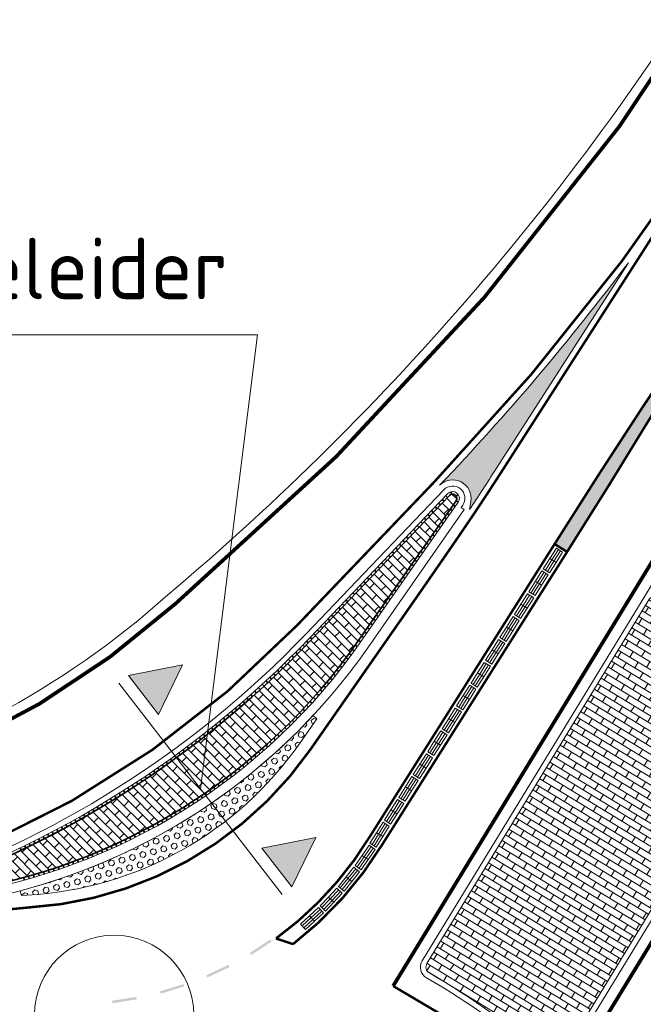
# Model space of a CAD drawing. Header units: metres. Extents: x -699 to 2316, y -1199 to 781.
# Tile 140 of 256: x -170 to -145, y 58 to 98. Entities that reach past the tile are written whole.
import ezdxf

# ---------------------------------------------------------------- set-up
doc = ezdxf.new("R2010")
doc.units = ezdxf.units.M
for name, color, linetype, lineweight in [('N-WE-VH-GOOT_STRAATBAKSTEEN-G', 170, 'Continuous', 35), ('N-WE-VH-KANTOPSLUITING-G', 251, 'Continuous', 35), ('N-WE-VH-KANTVERHARDING-G', 210, 'Continuous', 35), ('N-WE-VH-VERHARDING_BETON-A', 252, 'Continuous', 18), ('N-WE-VH-VERHARDING_BETONSTRAATSTEEN-A', 252, 'Continuous', 18), ('N-WE-VH-VERHARDING_BETONSTRAATSTEEN-G', 252, 'Continuous', 35), ('N-WE-VW-MARKERING_DIVERS-G', 7, 'Continuous', 18), ('X-XX-AL-AANPIJLING-M-1000', 7, 'Continuous', 18), ('X-XX-AL-M', 7, 'Continuous', 18)]:
    doc.layers.add(name, color=color, linetype=linetype, lineweight=lineweight)
doc.styles.add('NLCS-ISO Standaard', font='NLCS-ISO.ttf')

msp = doc.modelspace()

# ---------------------------------------------------------------- hatches: boundary and pattern name
at = {"layer": 'N-WE-VH-VERHARDING_BETON-A'}
h = msp.add_hatch(dxfattribs=at)
h.set_pattern_fill('HEX', color=256, scale=0.04, angle=45.00000000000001, style=0)
h.set_pattern_definition([(45.00000000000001, (-228.1526021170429, -58.06729437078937), (-0.1555425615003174, 0.1555425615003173), [0.127, -0.254]), (165, (-228.1526021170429, -58.06729437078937), (-0.0569325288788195, -0.2124750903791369), [0.127, -0.254]), (104.9999999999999, (-228.0627995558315, -57.97749180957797), (-0.2124750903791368, -0.05693252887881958), [0.127, -0.254])])
edge = h.paths.add_edge_path()
edge.add_line((-158.7799441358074, 68.40661203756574), (-158.0988477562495, 69.38407887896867))
edge.add_line((-158.0988477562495, 69.38407887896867), (-158.2466065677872, 69.52183899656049))
edge.add_arc((-176.5686991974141, 86.60409358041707), 25.04999999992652, 284.8124202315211, 317.0056426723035, ccw=False)
edge.add_line((-170.1645330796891, 62.38655538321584), (-170.1124290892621, 62.18952264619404))
edge.add_line((-170.1124290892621, 62.18952264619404), (-169.8911160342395, 62.20291799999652))
edge.add_arc((-170.7143569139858, 76.72960979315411), 14.54999999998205, 273.2435347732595, 325.1082805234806)
at = {"layer": 'N-WE-VH-VERHARDING_BETONSTRAATSTEEN-A'}
h = msp.add_hatch(dxfattribs=at)
h.set_pattern_fill('AR-BRSTD', color=256, scale=0.1, angle=315, style=0)
h.set_pattern_definition([(315, (-158964.0722667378, -504202.5979719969), (0.1885853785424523, 0.1885853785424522), []), (45, (-158964.0722667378, -504202.5979719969), (-0.09425733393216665, 0.4714280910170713), [0.2667, -0.2667])])
edge = h.paths.add_edge_path()
edge.add_arc((-168.2587793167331, 33.39913393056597), 29.27999999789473, 98.8771321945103, 106.42083869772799, ccw=False)
edge.add_arc((-176.5686991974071, 86.60409358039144), 24.56999999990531, 278.8771321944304, 325.1071461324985)
edge.add_line((-156.415814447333, 72.54898289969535), (-152.4338773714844, 78.25847326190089))
edge.add_arc((-152.5733153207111, 78.35572066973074), 0.1700000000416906, 325.1071462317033, 496.2666437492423)
edge.add_line((-152.6961513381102, 78.47324221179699), (-158.3119814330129, 72.60345703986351))
edge.add_line((-158.3119814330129, 72.60345703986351), (-158.311981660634, 72.6034568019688))
edge.add_arc((-187.7780874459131, 100.7948944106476), 40.78000177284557, 285.9598003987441, 316.26646415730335, ccw=False)
edge.add_line((-176.565101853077, 61.58676389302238), (-176.5359525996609, 61.48483852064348))
h = msp.add_hatch(dxfattribs=at)
h.set_pattern_fill('AR-BRSTD', color=256, scale=0.1, angle=328.6130000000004, style=0)
h.set_pattern_definition([(328.6130000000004, (-158964.0722667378, -504202.5979719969), (0.1389016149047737, 0.2276735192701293), []), (58.61300000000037, (-158964.0722667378, -504202.5979719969), (-0.2025659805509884, 0.4359999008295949), [0.2667, -0.2667])])
edge = h.paths.add_edge_path()
edge.add_arc((-139.1467494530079, 70.90410972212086), 0.2749999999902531, 330.6287425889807, 418.6136019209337)
edge.add_line((-139.0035275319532, 71.13887019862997), (-144.2115573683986, 74.31616839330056))
edge.add_arc((-144.354779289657, 74.08140791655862), 0.27500000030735, 58.6136019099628, 143.1301023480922)
edge.add_arc((-144.3547792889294, 74.08140791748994), 0.2750000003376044, 143.1301025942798, 148.6138139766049)
edge.add_line((-144.5895402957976, 74.22462896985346), (-153.6197657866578, 59.42272115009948))
edge.add_arc((-153.3850047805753, 59.2795000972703), 0.2749999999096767, 148.6138138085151, 240.113457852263)
edge.add_arc((-168.2588201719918, 33.3990772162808), 29.57506989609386, 48.34854193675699, 60.11345785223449, ccw=False)
edge.add_arc((-148.4205400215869, 55.70309733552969), 0.2750000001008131, 228.3494400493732, 269.9999999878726)
edge.add_arc((-148.4205400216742, 55.70309733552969), 0.2750000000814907, 270.0000000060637, 328.6141336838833)
edge.add_line((-148.1857782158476, 55.559877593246), (-138.907097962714, 70.76923139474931))
at = {"layer": 'N-WE-VW-MARKERING_DIVERS-G'}
h = msp.add_hatch(color=256, dxfattribs=at)
edge = h.paths.add_edge_path()
edge.add_line((-150.8142154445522, 79.53963620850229), (-145.4249170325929, 87.9403276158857))
edge.add_arc((-225.5867721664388, 148.1411538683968), 100.2499999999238, 316.30324610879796, 323.09378287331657, ccw=False)
edge.add_arc((-152.5733153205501, 78.35572066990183), 0.750000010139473, -9.826827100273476, 135.1889995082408, ccw=False)
edge.add_line((-151.8343192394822, 78.22771751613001), (-151.8918174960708, 77.89576486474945))
edge.add_arc((-234.7724024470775, 133.4013604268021), 99.75000000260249, 326.1895564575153, 327.3185966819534)
h = msp.add_hatch(color=256, dxfattribs=at)
edge = h.paths.add_edge_path()
edge.add_arc((-411.0113800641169, 243.2678890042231), 311.6702447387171, 327.5801876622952, 329.3926390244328)
edge.add_line((-142.7640867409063, 84.58036246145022), (-143.0540108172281, 84.75486420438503))
edge.add_arc((115.5525837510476, -89.28718749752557), 311.7178315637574, 146.0594747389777, 147.8709533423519)
edge.add_line((-148.4264146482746, 76.49307344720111), (-147.9172520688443, 76.17563523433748))
at = {"layer": 'X-XX-AL-M'}
for points in [[(-164.5410699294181, 69.56064309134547), (-163.5697218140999, 71.57471430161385), (-165.7637876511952, 71.14335006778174)], [(-160.3382983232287, 64.12418669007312), (-158.1445157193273, 64.55698905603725), (-159.1145433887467, 62.54228155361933)]]:
    msp.add_hatch(color=256, dxfattribs=at).paths.add_polyline_path(points)

# ---------------------------------------------------------------- linework, layer by layer
at = {"layer": 'N-WE-VH-GOOT_STRAATBAKSTEEN-G'}
for p, q in [((-152.6200425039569, 78.51917271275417), (-152.648903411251, 78.62012838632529)), ((-153.0694969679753, 78.08301341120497), (-153.1453662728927, 78.15560024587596)), ((-152.9243232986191, 78.23475202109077), (-153.0001926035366, 78.30733885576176)), ((-152.7791496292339, 78.38649063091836), (-152.8550189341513, 78.45907746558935)), ((-152.4350780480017, 78.25675167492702), (-152.3489546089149, 78.19668709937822)), ((-152.4343611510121, 78.45365809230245), (-152.3485365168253, 78.5141488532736)), ((-153.3598443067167, 77.77953619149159), (-153.4357136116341, 77.85212302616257)), ((-153.2146706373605, 77.93127480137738), (-153.290539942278, 78.00386163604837)), ((-152.7954655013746, 77.74001104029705), (-152.7093420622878, 77.67994646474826)), ((-152.6753363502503, 77.91225791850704), (-152.5892129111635, 77.85219334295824)), ((-152.555207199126, 78.08450479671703), (-152.4690837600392, 78.02444022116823)), ((-153.7953653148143, 77.3243203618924), (-153.8712346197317, 77.39690719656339)), ((-153.6501916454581, 77.4760589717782), (-153.7260609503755, 77.54864580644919)), ((-153.5050179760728, 77.627797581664), (-153.5808872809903, 77.70038441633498)), ((-153.035723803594, 77.39551728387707), (-152.9496003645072, 77.33545270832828)), ((-152.9155946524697, 77.56776416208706), (-152.8294712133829, 77.50769958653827)), ((-154.2308863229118, 76.86910453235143), (-154.3067556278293, 76.94169136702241)), ((-154.0857126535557, 77.02084314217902), (-154.1615819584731, 77.09342997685)), ((-153.9405389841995, 77.17258175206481), (-154.016408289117, 77.2451685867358)), ((-153.2759821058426, 77.05102352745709), (-153.1898586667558, 76.9909589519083)), ((-153.1558529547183, 77.22327040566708), (-153.0697295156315, 77.16320583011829)), ((-154.5212336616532, 76.56562731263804), (-154.5971029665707, 76.63821414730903)), ((-154.3760599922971, 76.71736592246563), (-154.4519292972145, 76.78995275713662)), ((-153.6363695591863, 76.53428289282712), (-153.5502461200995, 76.47421831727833)), ((-153.516240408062, 76.70652977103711), (-153.4301169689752, 76.64646519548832)), ((-153.3961112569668, 76.8787766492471), (-153.30998781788, 76.81871207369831)), ((-154.9567546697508, 76.11041148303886), (-155.0326239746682, 76.18299831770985)), ((-154.8115810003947, 76.26215009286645), (-154.8874503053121, 76.33473692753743)), ((-154.6664073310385, 76.41388870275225), (-154.7422766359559, 76.48647553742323)), ((-153.8766278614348, 76.18978913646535), (-153.790504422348, 76.12972456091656)), ((-153.7564987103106, 76.36203601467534), (-153.6703752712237, 76.30197143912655)), ((-155.3922756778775, 75.65519565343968), (-155.4681449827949, 75.72778248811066)), ((-155.2471020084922, 75.80693426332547), (-155.3229713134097, 75.87952109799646)), ((-155.1019283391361, 75.95867287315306), (-155.1777976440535, 76.03125970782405)), ((-154.1168861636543, 75.84529538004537), (-154.0307627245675, 75.78523080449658)), ((-153.99675701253, 76.01754225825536), (-153.9106335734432, 75.95747768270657)), ((-155.6826230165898, 75.35171843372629), (-155.7584923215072, 75.42430526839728)), ((-155.5374493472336, 75.50345704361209), (-155.6133186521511, 75.57604387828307)), ((-154.4772736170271, 75.3285547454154), (-154.3911501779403, 75.26849016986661)), ((-154.3571444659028, 75.50080162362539), (-154.271021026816, 75.4407370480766)), ((-154.2370153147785, 75.67304850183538), (-154.1508918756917, 75.61298392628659)), ((-156.1181440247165, 74.89650260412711), (-156.1940133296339, 74.9690894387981)), ((-155.9729703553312, 75.0482412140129), (-156.0488396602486, 75.12082804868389)), ((-155.827796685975, 75.1999798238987), (-155.9036659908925, 75.27256665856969)), ((-154.7175319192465, 74.98406098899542), (-154.6314084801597, 74.92399641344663)), ((-154.5974027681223, 75.15630786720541), (-154.5112793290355, 75.09624329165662)), ((-156.553665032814, 74.44128677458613), (-156.6295343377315, 74.51387360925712)), ((-156.4084913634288, 74.59302538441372), (-156.4843606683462, 74.66561221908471)), ((-156.2633176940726, 74.74476399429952), (-156.33918699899, 74.8173508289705)), ((-154.9577902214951, 74.63956723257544), (-154.8716667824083, 74.57950265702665)), ((-154.8376610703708, 74.81181411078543), (-154.751537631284, 74.75174953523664)), ((-156.8440123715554, 74.13780955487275), (-156.9198816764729, 74.21039638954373)), ((-156.6988387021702, 74.28954816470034), (-156.7747080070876, 74.36213499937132)), ((-155.3181776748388, 74.12282659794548), (-155.232054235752, 74.06276202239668)), ((-155.1980485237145, 74.29507347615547), (-155.1119250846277, 74.23500890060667)), ((-155.0779193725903, 74.46732035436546), (-154.9917959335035, 74.40725577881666)), ((-157.279533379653, 73.68259372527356), (-157.3554026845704, 73.75518055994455)), ((-157.1343597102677, 73.83433233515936), (-157.2102290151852, 73.90691916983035)), ((-156.9891860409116, 73.98607094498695), (-157.065055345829, 74.05865777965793)), ((-155.5584359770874, 73.7783328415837), (-155.4723125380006, 73.71826826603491)), ((-155.4383068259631, 73.9505797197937), (-155.3521833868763, 73.8905151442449)), ((-157.5698807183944, 73.37911650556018), (-157.6457500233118, 73.45170334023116)), ((-157.4247070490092, 73.53085511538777), (-157.5005763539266, 73.60344195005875)), ((-155.7986942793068, 73.43383908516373), (-155.71257084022, 73.37377450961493)), ((-155.6785651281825, 73.60608596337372), (-155.5924416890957, 73.54602138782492)), ((-158.005401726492, 72.923900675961), (-158.0812710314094, 72.99648751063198)), ((-157.8602280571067, 73.07563928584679), (-157.9360973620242, 73.14822612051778)), ((-157.7150543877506, 73.22737789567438), (-157.790923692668, 73.29996473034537)), ((-156.1590817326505, 72.91709845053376), (-156.0729582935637, 72.85703387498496)), ((-156.0389525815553, 73.08934532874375), (-155.9528291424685, 73.02928075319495)), ((-155.9188234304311, 73.26159220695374), (-155.8326999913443, 73.20152763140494)), ((-158.4412309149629, 72.46898059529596), (-158.5167672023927, 72.54191391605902)), ((-158.2957490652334, 72.62042345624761), (-158.3716183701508, 72.6930102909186)), ((-158.1505753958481, 72.7721620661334), (-158.2264447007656, 72.84474890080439)), ((-156.3993400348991, 72.57260469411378), (-156.3132165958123, 72.51254011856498)), ((-156.2792108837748, 72.74485157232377), (-156.193087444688, 72.68478699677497)), ((-158.734514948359, 72.16834307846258), (-158.8092960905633, 72.24205047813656)), ((-158.5874858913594, 72.31828426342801), (-158.6626456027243, 72.3916055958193)), ((-156.6590053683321, 72.20655935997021), (-156.5739212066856, 72.14503143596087)), ((-156.5366782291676, 72.3772514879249), (-156.4510713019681, 72.31645301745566)), ((-159.1802075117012, 71.72309006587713), (-159.2538410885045, 71.79794389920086)), ((-159.0308796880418, 71.87074203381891), (-159.104897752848, 71.94521569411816)), ((-158.882314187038, 72.0191610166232), (-158.9567147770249, 72.0932525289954)), ((-156.9080138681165, 71.86834275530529), (-156.8239938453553, 71.80536946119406)), ((-156.7827869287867, 72.03691898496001), (-156.698231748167, 71.97466610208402)), ((-159.6327252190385, 71.28477530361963), (-159.705193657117, 71.36075770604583)), ((-159.4811342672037, 71.4301028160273), (-159.5539930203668, 71.50571103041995)), ((-159.3302936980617, 71.57620902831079), (-159.4035408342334, 71.65144104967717)), ((-157.2922749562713, 71.36912169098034), (-157.2098970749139, 71.30401497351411)), ((-157.1627671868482, 71.53443191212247), (-157.079835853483, 71.47003164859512)), ((-157.0346770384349, 71.70084298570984), (-156.9511983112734, 71.6371538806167)), ((-160.0919600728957, 70.85350339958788), (-160.1632460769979, 70.93059623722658)), ((-159.9381421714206, 70.9964717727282), (-160.0098242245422, 71.07319649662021)), ((-159.7850625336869, 71.14023034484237), (-159.8571387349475, 71.21658492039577)), ((-157.5555054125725, 71.0418520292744), (-157.4742524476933, 70.97534672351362)), ((-157.4231908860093, 71.20492439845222), (-157.3413724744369, 71.1391159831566)), ((-160.5578024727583, 70.42937728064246), (-160.6278890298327, 70.50756215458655)), ((-160.4017943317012, 70.56995239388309), (-160.4722825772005, 70.64777531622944)), ((-160.2465121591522, 70.71132901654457), (-160.3174002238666, 70.7887879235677)), ((-157.9607434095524, 70.55950317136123), (-157.8812222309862, 70.49093654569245)), ((-157.824291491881, 70.7191296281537), (-157.7441871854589, 70.65124516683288)), ((-157.6892088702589, 70.87991649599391), (-157.608527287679, 70.81271915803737)), ((-160.8719800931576, 70.15064647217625), (-160.9412577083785, 70.22954901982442)), ((-160.7145324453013, 70.2896074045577), (-160.7842154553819, 70.36815215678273)), ((-158.2377151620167, 70.2437780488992), (-158.1593776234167, 70.17386217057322)), ((-158.0985546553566, 70.40104878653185), (-158.019622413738, 70.33180500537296)), ((-161.3485872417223, 69.73865407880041), (-161.4166376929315, 69.81861742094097)), ((-161.1890116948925, 69.87516615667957), (-161.2574730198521, 69.9547780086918)), ((-161.0301412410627, 70.01249816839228), (-161.099011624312, 70.09175641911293)), ((-158.663190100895, 69.7791821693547), (-158.5866708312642, 69.70728083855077)), ((-158.5200431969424, 69.93283338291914), (-158.4429121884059, 69.86158868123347)), ((-158.3782147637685, 70.08770244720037), (-158.3004776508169, 70.0171195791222)), ((-161.8315020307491, 69.33407353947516), (-161.8983090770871, 69.41507859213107)), ((-161.6698366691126, 69.46810418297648), (-161.7370599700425, 69.54876413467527)), ((-161.5088636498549, 69.60296555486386), (-161.57650142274, 69.68327826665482)), ((-159.1004365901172, 69.32564742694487), (-159.0257858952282, 69.25180791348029)), ((-158.9533973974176, 69.47557810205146), (-158.8781183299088, 69.40237931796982)), ((-158.8076450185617, 69.62676003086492), (-158.7317430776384, 69.55420732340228)), ((-162.3206092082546, 68.93700141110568), (-162.3861569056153, 69.01902884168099)), ((-162.1568926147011, 69.06851863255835), (-162.222861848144, 69.15020743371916)), ((-161.9938554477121, 69.20087717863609), (-162.0602444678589, 69.28222518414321)), ((-159.3983323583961, 69.02958355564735), (-159.3249547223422, 68.95447881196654)), ((-159.2487518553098, 69.17697895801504), (-159.1747349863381, 69.10250410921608)), ((-162.8157920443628, 68.54753245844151), (-162.880064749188, 68.63056269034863)), ((-162.6500632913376, 68.67650487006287), (-162.7147627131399, 68.7592030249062)), ((-162.4850008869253, 68.8063290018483), (-162.5501253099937, 68.88869288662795)), ((-159.8545555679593, 68.5951429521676), (-159.7831276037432, 68.51818162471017)), ((-159.7012452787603, 68.73865492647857), (-159.6291621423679, 68.66230689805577)), ((-159.5491671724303, 68.88347198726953), (-159.4764341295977, 68.80774283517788)), ((-163.4852823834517, 68.04022807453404), (-163.5478312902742, 68.12456450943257)), ((-163.3169323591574, 68.16575963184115), (-163.3799147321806, 68.24977284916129)), ((-163.1492309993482, 68.2921564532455), (-163.2126451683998, 68.37584422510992)), ((-162.9821827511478, 68.41941518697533), (-163.0460270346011, 68.5027752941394)), ((-160.3217670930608, 68.1725419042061), (-160.2523357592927, 68.09377458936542)), ((-160.164827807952, 68.3120761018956), (-160.0947257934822, 68.23390508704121)), ((-160.0090868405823, 68.45294654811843), (-159.9383192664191, 68.37537754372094)), ((-163.9941797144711, 67.66885816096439), (-164.0554183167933, 67.75415079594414)), ((-163.8239105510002, 67.7917740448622), (-163.8855875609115, 67.876750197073)), ((-163.6542766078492, 67.9155651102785), (-163.7163903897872, 68.0002225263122)), ((-160.7996597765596, 67.76205824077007), (-160.7322707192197, 67.68153672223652)), ((-160.6391946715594, 67.89752292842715), (-160.5711198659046, 67.81758031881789)), ((-160.4798932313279, 68.03435414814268), (-160.4111376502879, 67.95499628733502)), ((-164.5087532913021, 67.30539407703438), (-164.5686669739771, 67.39162255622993)), ((-164.3366056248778, 67.4256649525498), (-164.3969625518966, 67.5115837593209)), ((-164.1650795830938, 67.54682071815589), (-164.2258781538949, 67.6324275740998)), ((-161.2879194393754, 67.3639618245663), (-161.2226169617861, 67.28173903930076)), ((-161.1240340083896, 67.49526794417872), (-161.0580311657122, 67.41360629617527)), ((-160.961276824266, 67.62796998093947), (-160.8945784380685, 67.54687543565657)), ((-165.2034686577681, 66.83322290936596), (-165.2615935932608, 66.92066713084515)), ((-165.0288803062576, 66.9499225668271), (-165.0874547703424, 67.0370663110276)), ((-164.854895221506, 67.06751973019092), (-164.9139176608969, 67.15436068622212)), ((-164.6815180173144, 67.186011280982), (-164.7409868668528, 67.27254714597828)), ((-161.7862250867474, 66.97851437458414), (-161.7230521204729, 66.89464437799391)), ((-161.6190270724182, 67.10557560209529), (-161.555139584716, 67.02224860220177)), ((-161.4529211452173, 67.23406121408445), (-161.3883238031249, 67.15128329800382)), ((-165.7308069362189, 66.48853979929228), (-165.787574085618, 66.57687150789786)), ((-165.554436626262, 66.60252846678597), (-165.6116578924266, 66.69056667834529)), ((-165.3786556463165, 66.7174238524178), (-165.4363295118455, 66.80516623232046)), ((-162.2942491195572, 66.60596929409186), (-162.2332471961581, 66.52050722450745)), ((-162.123848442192, 66.72870209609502), (-162.0621183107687, 66.64376452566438)), ((-161.9545029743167, 66.85288681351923), (-161.8920491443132, 66.76847994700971)), ((-166.4420877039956, 66.0417124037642), (-166.4970234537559, 66.13119459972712)), ((-166.2634069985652, 66.15204421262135), (-166.3188028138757, 66.24124232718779)), ((-166.0852968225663, 66.2632946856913), (-166.1411512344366, 66.35220635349)), ((-165.9077618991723, 66.37546087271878), (-165.9640734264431, 66.46408373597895)), ((-162.9861538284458, 66.1297349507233), (-162.9281087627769, 66.04223769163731)), ((-162.8116575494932, 66.24657150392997), (-162.7528667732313, 66.15957354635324)), ((-162.6381662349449, 66.36489519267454), (-162.5786340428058, 66.27840289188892)), ((-162.4656925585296, 66.48469737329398), (-162.4054232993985, 66.39871704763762)), ((-167.16242083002, 65.60962995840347), (-167.2155018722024, 65.70022467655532)), ((-166.9815055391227, 65.71625809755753), (-167.0350524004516, 65.80657827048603)), ((-166.8011417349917, 65.82381645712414), (-166.8551529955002, 65.91385968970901)), ((-166.6213342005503, 65.9323021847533), (-166.6758084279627, 66.02206608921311)), ((-163.5155446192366, 65.78823290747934), (-163.4597619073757, 65.69927623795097)), ((-163.3381102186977, 65.90055728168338), (-163.2815692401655, 65.81208063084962)), ((-163.1616423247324, 66.01439406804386), (-163.1043472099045, 65.92640389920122)), ((-167.7084275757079, 65.29535501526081), (-167.7601027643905, 65.38675892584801)), ((-167.5258866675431, 65.39917562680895), (-167.5780318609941, 65.49031222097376)), ((-167.3438828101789, 65.50393486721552), (-167.3964966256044, 65.59480172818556)), ((-164.2346870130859, 65.35422197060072), (-164.1819775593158, 65.26341055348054)), ((-164.0535168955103, 65.46041575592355), (-164.0000332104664, 65.3700581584)), ((-163.8732610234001, 65.56815410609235), (-163.8190070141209, 65.47825692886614)), ((-163.693932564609, 65.67742915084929), (-163.6389121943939, 65.58799896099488)), ((-168.4438646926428, 64.88951354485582), (-168.4936462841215, 64.98196241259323)), ((-168.2592241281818, 64.98955235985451), (-168.3094811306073, 65.08174364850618)), ((-168.0751011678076, 65.09054066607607), (-168.1258322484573, 65.18247193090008)), ((-167.8915006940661, 65.19247578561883), (-167.9427045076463, 65.2841445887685)), ((-164.9682442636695, 64.94504592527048), (-164.9186696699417, 64.85248589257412)), ((-164.783550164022, 65.04498501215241), (-164.7331862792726, 64.95285206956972)), ((-164.599716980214, 65.14649901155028), (-164.5485674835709, 65.05479988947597)), ((-164.4167581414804, 65.24958050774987), (-164.3648267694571, 65.15832190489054)), ((-169.1875048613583, 64.49890587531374), (-169.2353717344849, 64.59236047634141)), ((-169.000842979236, 64.59512044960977), (-169.0491904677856, 64.68832731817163)), ((-168.814679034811, 64.69229497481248), (-168.8635058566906, 64.78525163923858)), ((-168.6290179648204, 64.79042687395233), (-168.6783228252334, 64.88313086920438)), ((-165.7153590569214, 64.56118297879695), (-165.6689772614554, 64.46698250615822)), ((-165.5273568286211, 64.65475056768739), (-165.4801716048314, 64.56094995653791)), ((-165.3401611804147, 64.74992157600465), (-165.2921759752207, 64.65652767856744)), ((-165.1537857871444, 64.84668905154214), (-165.1050041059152, 64.7537086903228)), ((-170.1281096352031, 64.03232067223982), (-170.1735546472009, 64.12697663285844)), ((-169.939032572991, 64.12369773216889), (-169.984964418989, 64.21811841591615)), ((-169.7504285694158, 64.21604724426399), (-169.7968460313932, 64.31023014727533)), ((-169.5623026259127, 64.30936675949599), (-169.6092044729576, 64.4033093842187)), ((-169.3746597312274, 64.4036538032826), (-169.4220447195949, 64.49735365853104)), ((-166.6669862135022, 64.11763143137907), (-166.624671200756, 64.02153543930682)), ((-166.4751582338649, 64.20308175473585), (-166.4320234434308, 64.10735093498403)), ((-166.2840675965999, 64.29016849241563), (-166.2401161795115, 64.1948098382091)), ((-166.0937282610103, 64.37888528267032), (-166.0489634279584, 64.28390576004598)), ((-165.9041541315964, 64.46922564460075), (-165.8585791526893, 64.37463219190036)), ((-167.6366939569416, 63.71514029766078), (-167.5985229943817, 63.61732425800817)), ((-167.4413905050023, 63.79231732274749), (-167.4023849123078, 63.69483109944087)), ((-167.2467538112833, 63.87116076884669), (-167.2069164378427, 63.77401148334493)), ((-167.0527980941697, 63.95166487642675), (-167.012131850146, 63.85485962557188)), ((-166.8595375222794, 64.03382376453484), (-166.8180453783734, 63.93736962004)), ((-168.6227115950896, 63.35444452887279), (-168.5887543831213, 63.25508705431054)), ((-168.4242892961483, 63.4232073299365), (-168.3894841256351, 63.3241437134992)), ((-168.2264619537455, 63.49366351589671), (-168.1908113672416, 63.39490099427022)), ((-168.0292440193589, 63.56580793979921), (-167.9927506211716, 63.46735372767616)), ((-167.8326498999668, 63.63963533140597), (-167.7953163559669, 63.54149662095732)), ((-170.0271036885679, 62.92092596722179), (-169.9991481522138, 62.81971584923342)), ((-169.8249248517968, 62.97770139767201), (-169.7961053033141, 62.87673390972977)), ((-169.623238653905, 63.03620275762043), (-169.5935571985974, 62.93548527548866)), ((-169.4220598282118, 63.0964257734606), (-169.3915186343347, 62.99596565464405)), ((-169.2214030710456, 63.15836604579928), (-169.1900043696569, 63.05817062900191)), ((-169.0212830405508, 63.22201904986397), (-168.989029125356, 63.12209565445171)), ((-168.8217143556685, 63.28738013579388), (-168.7886075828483, 63.18773606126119))]:
    msp.add_line(p, q, dxfattribs=at)
at = {"layer": 'N-WE-VH-KANTOPSLUITING-G', "lineweight": 5}
for p, q in [((-148.3520618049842, 76.32995213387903), (-148.619186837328, 75.90728889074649)), ((-148.2675291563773, 76.2765271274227), (-148.5346541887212, 75.85386388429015)), ((-148.1829965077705, 76.22310212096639), (-148.4501215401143, 75.80043887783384)), ((-148.0984638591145, 76.16967711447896), (-148.3655888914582, 75.74701387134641)), ((-148.0984638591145, 76.16967711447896), (-148.3520618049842, 76.32995213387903)), ((-148.619186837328, 75.90728889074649), (-148.8863118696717, 75.48462564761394)), ((-148.5346541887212, 75.85386388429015), (-148.8017792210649, 75.4312006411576)), ((-148.4501215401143, 75.80043887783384), (-148.7172465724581, 75.37777563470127)), ((-148.3655888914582, 75.74701387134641), (-148.6327139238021, 75.32435062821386)), ((-148.3655888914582, 75.74701387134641), (-148.619186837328, 75.90728889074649)), ((-148.939736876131, 75.40009299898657), (-149.2068619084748, 74.97742975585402)), ((-148.8552042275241, 75.34666799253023), (-149.122329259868, 74.92400474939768)), ((-148.6861389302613, 75.23981797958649), (-148.939736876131, 75.40009299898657)), ((-148.6327139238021, 75.32435062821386), (-148.8863118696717, 75.48462564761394)), ((-149.2068619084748, 74.97742975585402), (-149.4739869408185, 74.55476651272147)), ((-149.122329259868, 74.92400474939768), (-149.3894542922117, 74.50134150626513)), ((-148.953263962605, 74.81715473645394), (-149.2068619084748, 74.97742975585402)), ((-148.7706715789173, 75.29324298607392), (-149.0377966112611, 74.87057974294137)), ((-148.6861389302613, 75.23981797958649), (-148.953263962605, 74.81715473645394)), ((-149.2203889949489, 74.3944914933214), (-149.4739869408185, 74.55476651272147)), ((-149.0377966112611, 74.87057974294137), (-149.3049216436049, 74.4479164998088)), ((-148.953263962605, 74.81715473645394), (-149.2203889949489, 74.3944914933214)), ((-149.5274119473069, 74.4702338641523), (-149.7945369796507, 74.04757062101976)), ((-149.4428792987, 74.41680885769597), (-149.7100043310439, 73.99414561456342)), ((-149.3583466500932, 74.36338385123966), (-149.625471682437, 73.94072060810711)), ((-149.2738140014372, 74.30995884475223), (-149.5409390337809, 73.88729560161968)), ((-149.2738140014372, 74.30995884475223), (-149.5274119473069, 74.4702338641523)), ((-149.7945369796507, 74.04757062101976), (-150.0616620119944, 73.62490737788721)), ((-149.7100043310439, 73.99414561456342), (-149.9771293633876, 73.57148237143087)), ((-149.625471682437, 73.94072060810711), (-149.8925967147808, 73.51805736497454)), ((-149.5409390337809, 73.88729560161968), (-149.8080640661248, 73.46463235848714)), ((-149.5409390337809, 73.88729560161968), (-149.7945369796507, 74.04757062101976)), ((-150.1150870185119, 73.54037472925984), (-150.3822120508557, 73.11771148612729)), ((-150.030554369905, 73.4869497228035), (-150.2976794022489, 73.06428647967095)), ((-149.9460217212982, 73.4335247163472), (-150.213146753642, 73.01086147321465)), ((-149.8614890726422, 73.38009970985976), (-150.128614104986, 72.95743646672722)), ((-149.8614890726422, 73.38009970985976), (-150.1150870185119, 73.54037472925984)), ((-149.8080640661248, 73.46463235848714), (-150.0616620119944, 73.62490737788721)), ((-150.3822120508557, 73.11771148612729), (-150.6493370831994, 72.69504824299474)), ((-150.2976794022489, 73.06428647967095), (-150.5648044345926, 72.64162323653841)), ((-150.213146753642, 73.01086147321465), (-150.4802717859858, 72.58819823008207)), ((-150.128614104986, 72.95743646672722), (-150.3957391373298, 72.53477322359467)), ((-150.128614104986, 72.95743646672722), (-150.3822120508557, 73.11771148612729)), ((-150.7027620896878, 72.61051559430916), (-150.9698871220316, 72.18785235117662)), ((-150.6182294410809, 72.55709058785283), (-150.8853544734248, 72.13442734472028)), ((-150.4491641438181, 72.45024057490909), (-150.7027620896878, 72.61051559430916)), ((-150.3957391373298, 72.53477322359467), (-150.6493370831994, 72.69504824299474)), ((-150.9698871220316, 72.18785235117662), (-151.2370121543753, 71.76518910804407)), ((-150.8853544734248, 72.13442734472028), (-151.1524795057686, 71.71176410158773)), ((-150.7162891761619, 72.02757733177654), (-150.9698871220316, 72.18785235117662)), ((-150.5336967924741, 72.50366558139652), (-150.8008218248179, 72.08100233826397)), ((-150.4491641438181, 72.45024057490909), (-150.7162891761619, 72.02757733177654)), ((-150.9834142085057, 71.604914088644), (-151.2370121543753, 71.76518910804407)), ((-150.8008218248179, 72.08100233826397), (-151.0679468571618, 71.6583390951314)), ((-150.7162891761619, 72.02757733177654), (-150.9834142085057, 71.604914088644)), ((-151.2904371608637, 71.6806564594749), (-151.5575621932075, 71.25799321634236)), ((-151.2059045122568, 71.62723145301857), (-151.4730295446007, 71.20456820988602)), ((-151.12137186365, 71.57380644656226), (-151.3884968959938, 71.15114320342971)), ((-151.036839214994, 71.52038144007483), (-151.3039642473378, 71.09771819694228)), ((-151.036839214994, 71.52038144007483), (-151.2904371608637, 71.6806564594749)), ((-151.5575621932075, 71.25799321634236), (-151.8246872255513, 70.83532997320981)), ((-151.4730295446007, 71.20456820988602), (-151.7401545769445, 70.78190496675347)), ((-151.3884968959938, 71.15114320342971), (-151.6556219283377, 70.72847996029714)), ((-151.3039642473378, 71.09771819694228), (-151.5710892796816, 70.67505495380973)), ((-151.3039642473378, 71.09771819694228), (-151.5575621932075, 71.25799321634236)), ((-151.8781122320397, 70.75079732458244), (-152.1452372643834, 70.32813408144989)), ((-151.7935795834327, 70.6973723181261), (-152.0607046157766, 70.27470907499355)), ((-151.7090469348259, 70.64394731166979), (-151.9761719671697, 70.22128406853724)), ((-151.6245142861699, 70.59052230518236), (-151.8916393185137, 70.16785906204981)), ((-151.6245142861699, 70.59052230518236), (-151.8781122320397, 70.75079732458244)), ((-151.5710892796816, 70.67505495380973), (-151.8246872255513, 70.83532997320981)), ((-152.1452372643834, 70.32813408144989), (-152.4123622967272, 69.90547083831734)), ((-152.0607046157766, 70.27470907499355), (-152.3278296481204, 69.852045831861)), ((-151.9761719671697, 70.22128406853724), (-152.2432969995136, 69.79862082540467)), ((-151.8916393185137, 70.16785906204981), (-152.1587643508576, 69.74519581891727)), ((-151.8916393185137, 70.16785906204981), (-152.1452372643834, 70.32813408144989)), ((-152.4657873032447, 69.82093818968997), (-152.7329123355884, 69.39827494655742)), ((-152.3812546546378, 69.76751318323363), (-152.6483796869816, 69.34484994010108)), ((-152.296722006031, 69.71408817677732), (-152.5638470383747, 69.29142493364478)), ((-152.2121893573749, 69.6606631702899), (-152.4657873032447, 69.82093818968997)), ((-152.1587643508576, 69.74519581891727), (-152.4123622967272, 69.90547083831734)), ((-152.7329123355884, 69.39827494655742), (-153.0000373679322, 68.97561170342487)), ((-152.6483796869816, 69.34484994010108), (-152.9155047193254, 68.92218669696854)), ((-152.4793143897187, 69.23799992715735), (-152.7329123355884, 69.39827494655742)), ((-152.2121893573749, 69.6606631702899), (-152.4793143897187, 69.23799992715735)), ((-152.7464394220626, 68.8153366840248), (-153.0000373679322, 68.97561170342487)), ((-152.5638470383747, 69.29142493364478), (-152.8309720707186, 68.8687616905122)), ((-152.4793143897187, 69.23799992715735), (-152.7464394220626, 68.8153366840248)), ((-153.0534623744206, 68.89107905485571), (-153.3205874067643, 68.46841581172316)), ((-152.9689297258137, 68.83765404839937), (-153.2360547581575, 68.41499080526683)), ((-152.8843970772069, 68.78422904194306), (-153.1515221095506, 68.36156579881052)), ((-152.7998644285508, 68.73080403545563), (-153.0669894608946, 68.30814079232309)), ((-152.7998644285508, 68.73080403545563), (-153.0534623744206, 68.89107905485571)), ((-153.3205874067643, 68.46841581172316), (-153.5877124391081, 68.04575256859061)), ((-153.2360547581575, 68.41499080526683), (-153.5031797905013, 67.99232756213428)), ((-153.1515221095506, 68.36156579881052), (-153.4186471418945, 67.93890255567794)), ((-153.0669894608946, 68.30814079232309), (-153.3341144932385, 67.88547754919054)), ((-153.0669894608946, 68.30814079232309), (-153.3205874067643, 68.46841581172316)), ((-153.6411374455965, 67.96121991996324), (-153.9082624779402, 67.5385566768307)), ((-153.5566047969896, 67.9077949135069), (-153.8237298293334, 67.48513167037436)), ((-153.4720721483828, 67.8543699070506), (-153.7391971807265, 67.43170666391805)), ((-153.3875394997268, 67.80094490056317), (-153.6546645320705, 67.37828165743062)), ((-153.3875394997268, 67.80094490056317), (-153.6411374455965, 67.96121991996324)), ((-153.3341144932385, 67.88547754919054), (-153.5877124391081, 68.04575256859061)), ((-153.9082624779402, 67.5385566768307), (-154.175387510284, 67.11589343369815)), ((-153.8237298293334, 67.48513167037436), (-154.0908548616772, 67.06246842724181)), ((-153.7391971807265, 67.43170666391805), (-154.0063222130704, 67.00904342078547)), ((-153.6546645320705, 67.37828165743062), (-153.9217895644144, 66.95561841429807)), ((-153.6546645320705, 67.37828165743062), (-153.9082624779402, 67.5385566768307)), ((-154.2288125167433, 67.03136078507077), (-154.495937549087, 66.60869754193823)), ((-154.1442798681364, 66.97793577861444), (-154.4114049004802, 66.55527253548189)), ((-154.0597472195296, 66.92451077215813), (-154.3268722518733, 66.50184752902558)), ((-153.9752145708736, 66.8710857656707), (-154.2288125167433, 67.03136078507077)), ((-153.9217895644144, 66.95561841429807), (-154.175387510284, 67.11589343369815)), ((-154.495937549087, 66.60869754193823), (-154.7630625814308, 66.18603429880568)), ((-154.4114049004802, 66.55527253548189), (-154.678529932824, 66.13260929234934)), ((-154.3268722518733, 66.50184752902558), (-154.5939972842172, 66.079184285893)), ((-154.2423396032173, 66.44842252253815), (-154.495937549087, 66.60869754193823)), ((-153.9752145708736, 66.8710857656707), (-154.2423396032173, 66.44842252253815)), ((-154.8164875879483, 66.10150165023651), (-155.0836126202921, 65.67883840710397)), ((-154.5628896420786, 65.94122663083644), (-154.8164875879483, 66.10150165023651)), ((-154.5094646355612, 66.0257592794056), (-154.7630625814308, 66.18603429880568)), ((-154.2423396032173, 66.44842252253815), (-154.5094646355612, 66.0257592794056)), ((-154.7319549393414, 66.04807664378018), (-154.9990799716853, 65.62541340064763)), ((-154.6474222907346, 65.99465163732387), (-154.9145473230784, 65.57198839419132)), ((-154.5628896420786, 65.94122663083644), (-154.8300146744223, 65.51856338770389)), ((-155.0836126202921, 65.67883840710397), (-155.3507376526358, 65.25617516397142)), ((-154.9990799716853, 65.62541340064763), (-155.266205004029, 65.20275015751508)), ((-154.9145473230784, 65.57198839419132), (-155.1816723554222, 65.14932515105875)), ((-154.8300146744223, 65.51856338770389), (-155.0971397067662, 65.09590014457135)), ((-154.8300146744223, 65.51856338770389), (-155.0836126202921, 65.67883840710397)), ((-155.4041626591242, 65.17164251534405), (-155.671287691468, 64.7489792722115)), ((-155.3196300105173, 65.11821750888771), (-155.5867550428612, 64.69555426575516)), ((-155.2350973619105, 65.0647925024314), (-155.5022223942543, 64.64212925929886)), ((-155.1505647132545, 65.01136749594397), (-155.4176897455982, 64.58870425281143)), ((-155.1505647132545, 65.01136749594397), (-155.4041626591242, 65.17164251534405)), ((-155.0971397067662, 65.09590014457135), (-155.3507376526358, 65.25617516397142)), ((-155.671287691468, 64.7489792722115), (-155.9384127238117, 64.32631602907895)), ((-155.5867550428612, 64.69555426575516), (-155.8538800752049, 64.27289102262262)), ((-155.5022223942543, 64.64212925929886), (-155.7693474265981, 64.21946601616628)), ((-155.4176897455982, 64.58870425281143), (-155.6848147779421, 64.16604100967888)), ((-155.4176897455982, 64.58870425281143), (-155.671287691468, 64.7489792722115)), ((-155.9762325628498, 64.2386762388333), (-156.2597839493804, 63.82685271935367)), ((-155.893867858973, 64.18196596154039), (-156.1774192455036, 63.77014244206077)), ((-155.8115031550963, 64.12525568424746), (-156.0950545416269, 63.71343216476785)), ((-155.7291384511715, 64.06854540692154), (-155.9762325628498, 64.2386762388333)), ((-155.6848147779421, 64.16604100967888), (-155.9384127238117, 64.32631602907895)), ((-156.2597839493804, 63.82685271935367), (-156.543335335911, 63.41502919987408)), ((-156.1774192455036, 63.77014244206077), (-156.4609706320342, 63.35831892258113)), ((-156.0950545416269, 63.71343216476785), (-156.3786059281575, 63.30160864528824)), ((-156.0126898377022, 63.65672188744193), (-156.2597839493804, 63.82685271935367)), ((-155.7291384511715, 64.06854540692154), (-156.0126898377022, 63.65672188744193)), ((-156.5966375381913, 63.34351265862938), (-156.910257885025, 62.9540999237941)), ((-156.3629898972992, 63.15534045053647), (-156.5966375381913, 63.34351265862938)), ((-156.2962412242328, 63.24489836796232), (-156.543335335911, 63.41502919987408)), ((-156.0126898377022, 63.65672188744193), (-156.2962412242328, 63.24489836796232)), ((-156.910257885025, 62.9540999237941), (-157.2238782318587, 62.56468718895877)), ((-156.6766102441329, 62.76592771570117), (-156.910257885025, 62.9540999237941)), ((-156.5187549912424, 63.28078858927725), (-156.8323753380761, 62.89137585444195)), ((-156.4408724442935, 63.21806451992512), (-156.7544927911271, 62.82865178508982)), ((-156.3629898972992, 63.15534045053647), (-156.6766102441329, 62.76592771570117)), ((-157.2823907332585, 62.49736685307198), (-157.6243157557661, 62.1325555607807)), ((-157.0635039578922, 62.29221183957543), (-157.2823907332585, 62.49736685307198)), ((-156.9902305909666, 62.37651498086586), (-157.2238782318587, 62.56468718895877)), ((-156.8323753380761, 62.89137585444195), (-157.1459956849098, 62.50196311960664)), ((-156.7544927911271, 62.82865178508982), (-157.0681131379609, 62.43923905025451)), ((-156.6766102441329, 62.76592771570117), (-156.9902305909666, 62.37651498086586)), ((-157.6243157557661, 62.1325555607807), (-157.9662407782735, 61.76774426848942)), ((-157.4054289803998, 61.92740054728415), (-157.6243157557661, 62.1325555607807)), ((-157.2094284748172, 62.4289818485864), (-157.5513534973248, 62.06417055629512)), ((-157.1364662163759, 62.36059684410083), (-157.4783912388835, 61.99578555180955)), ((-157.0635039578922, 62.29221183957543), (-157.4054289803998, 61.92740054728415)), ((-158.0295654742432, 61.70495783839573), (-158.3979236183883, 61.36685685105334)), ((-157.8267048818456, 61.48394295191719), (-158.0295654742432, 61.70495783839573)), ((-157.7473540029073, 61.56258925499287), (-157.9662407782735, 61.76774426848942)), ((-157.5513534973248, 62.06417055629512), (-157.8932785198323, 61.69935926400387)), ((-157.4783912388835, 61.99578555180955), (-157.820316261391, 61.63097425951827)), ((-157.4054289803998, 61.92740054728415), (-157.7473540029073, 61.56258925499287)), ((-158.3979236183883, 61.36685685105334), (-158.7662817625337, 61.02875586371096)), ((-158.3303034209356, 61.29318522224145), (-158.6986615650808, 60.95508423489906)), ((-158.1950630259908, 61.1458419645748), (-158.3979236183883, 61.36685685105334)), ((-157.9619452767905, 61.63128620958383), (-158.3303034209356, 61.29318522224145)), ((-157.8943250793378, 61.55761458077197), (-158.262683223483, 61.21951359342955)), ((-157.8267048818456, 61.48394295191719), (-158.1950630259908, 61.1458419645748)), ((-158.563421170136, 60.80774097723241), (-158.7662817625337, 61.02875586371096)), ((-158.262683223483, 61.21951359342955), (-158.6310413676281, 60.88141260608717)), ((-158.1950630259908, 61.1458419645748), (-158.563421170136, 60.80774097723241))]:
    msp.add_line(p, q, dxfattribs=at)
msp.add_lwpolyline([(-156.329691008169, 72.48891832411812), (-152.3477539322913, 78.19840868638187, 0.9256819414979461), (-152.7720206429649, 78.54582904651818), (-158.3878507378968, 72.6760438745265, -0.2485635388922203), (-194.5393969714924, 60.68578743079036, 0.8752194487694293), (-194.7004431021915, 60.16496729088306, 0.2160247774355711), (-180.1088258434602, 60.05916060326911, -0.0659265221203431), (-172.7609503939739, 62.22466220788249, 0.2044976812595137)], format="xyb", close=True, dxfattribs=at)
at = {"layer": 'N-WE-VH-KANTOPSLUITING-G', "lineweight": 5, "flags": 128}
msp.add_lwpolyline([(-138.907097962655, 70.76923139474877, 0.4039493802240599), (-139.0035275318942, 71.13887019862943), (-144.2115573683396, 74.31616839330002, 0.3864520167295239), (-144.574779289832, 74.24640791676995, 0.02393177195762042), (-144.5895402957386, 74.22462896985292), (-153.6197657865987, 59.42272115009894, 0.4219006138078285), (-153.5220329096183, 59.04107129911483, -0.05137926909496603), (-148.6033011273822, 55.49761405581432, 0.1837623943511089), (-148.4205400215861, 55.42809733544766, 0.2614784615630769), (-148.1857782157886, 55.55987759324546)], format="xyb", close=True, dxfattribs=at)
at = {"layer": 'N-WE-VH-KANTVERHARDING-G', "lineweight": 18}
for p, q in [((-153.8118429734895, 59.53990201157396), (-111.7844169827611, 128.4284563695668)), ((-105.5250168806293, 125.0561789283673), (-147.99370037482, 55.44269780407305))]:
    msp.add_line(p, q, dxfattribs=at)
at = {"layer": 'N-WE-VH-KANTVERHARDING-G', "lineweight": 18, "flags": 128}
for points in [[(-141.2823141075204, 101.1022499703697, -0.08069327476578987), (-164.1558464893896, 74.42919960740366, -0.2448507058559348), (-195.8462452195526, 66.3265763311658), (-242.5272667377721, 79.26402800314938, -0.02643857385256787), (-269.2371630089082, 88.21128202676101, -0.02643857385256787)], [(-158.5512667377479, 72.83102800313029), (-152.9345977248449, 78.70137226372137, -0.9256819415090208), (-152.1632037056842, 78.06969888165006), (-152.2243635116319, 77.98200504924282), (-152.1013300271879, 77.89619851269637), (-156.022107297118, 72.27440198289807, -0.2044976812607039), (-172.7030818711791, 61.85415413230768, 0.06592652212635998), (-179.9565116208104, 59.71648673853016, -0.216002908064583), (-194.856331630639, 59.82389992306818), (-194.7934354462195, 59.96007896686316, -0.8765579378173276), (-194.5020002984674, 60.90765786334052, 0.2485592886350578), (-158.5508795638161, 72.83111492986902)], [(-147.99370037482, 55.44269780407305, -0.4677192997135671), (-148.7528388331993, 55.32949661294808, 0.05137923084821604), (-153.6341467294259, 58.84599313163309, -0.4219006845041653), (-153.8118429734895, 59.53990201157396)]]:
    msp.add_lwpolyline(points, format="xyb", dxfattribs=at)
msp.add_lwpolyline([(-158.7799441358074, 68.40661203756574), (-158.0988477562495, 69.38407887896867), (-158.2466065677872, 69.52183899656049, -0.1414006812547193), (-170.1645330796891, 62.38655538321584), (-170.1124290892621, 62.18952264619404), (-169.8911160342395, 62.20291799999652, 0.2302466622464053)], format="xyb", close=True, dxfattribs=at)
at = {"layer": 'N-WE-VH-VERHARDING_BETONSTRAATSTEEN-G'}
msp.add_lwpolyline([(-176.5359525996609, 61.48483852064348, -0.03292752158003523), (-172.7771535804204, 62.32840446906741, 0.204497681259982), (-156.415814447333, 72.54898289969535), (-152.4338773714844, 78.25847326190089, 0.9256819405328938), (-152.6961513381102, 78.47324221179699), (-158.3119814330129, 72.60345703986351), (-158.311981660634, 72.6034568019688, -0.1330140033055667), (-176.565101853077, 61.58676389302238)], format="xyb", close=True, dxfattribs=at)
at = {"layer": 'N-WE-VW-MARKERING_DIVERS-G', "flags": 128}
for points, const_width in [([(-269.4565305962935, 87.78723823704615, 0.02648646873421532), (-242.6545135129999, 78.80646878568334), (-195.9634232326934, 65.86606900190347, 0.2448582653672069), (-163.8447177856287, 74.07022365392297, 0.0806941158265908), (-140.8768183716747, 100.8548671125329), (-121.0197762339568, 133.4040439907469)], 0.15), ([(-152.3383497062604, 76.79193586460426, 0.007840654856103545), (-150.6037939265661, 79.40464441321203), (-140.8843077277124, 94.55511446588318), (-140.6797899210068, 94.87639219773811), (-140.8486734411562, 94.98041106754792), (-142.2704984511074, 92.83836429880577, -0.04435573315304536), (-153.3309651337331, 79.01013080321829), (-158.9126617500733, 73.17613651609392, -0.2736776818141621), (-198.0898717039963, 62.19788216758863), (-216.4224664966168, 67.09559462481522), (-205.9664372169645, 63.76498398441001, -0.0310753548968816), (-194.0354974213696, 58.82062371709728, 0.2321176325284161), (-180.7764064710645, 58.83594756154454, -0.1005121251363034), (-169.8628256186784, 61.70371898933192, 0.2302466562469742), (-158.3698268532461, 68.12059837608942), (-154.3915548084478, 73.82507377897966, 0.001803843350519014), (-152.3383497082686, 76.79193586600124)], 0.1), ([(-147.9172520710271, 76.17563523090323, 0.007908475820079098), (-142.7640867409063, 84.58036246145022), (-143.0540108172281, 84.75486420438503, 0.007904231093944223), (-148.4264146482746, 76.49307344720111), (-147.9172520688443, 76.17563523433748)], 0.1), ([(-148.436422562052, 53.73713217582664, 0.07178071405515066), (-154.9951503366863, 58.51160386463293, 0.07178071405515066)], 0.1)]:
    msp.add_lwpolyline(points, format="xyb", dxfattribs=dict(at, const_width=const_width))
for points, const_width in [([(-154.9951503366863, 58.51160386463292), (-112.2034661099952, 128.6542208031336)], 0.15), ([(-105.1059343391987, 124.8303964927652), (-148.4629866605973, 53.76298899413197)], 0.15), ([(-159.7604257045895, 60.44503796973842), (-159.0659154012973, 60.21598815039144)], 0.1)]:
    msp.add_lwpolyline(points, dxfattribs=dict(at, const_width=const_width))
msp.add_lwpolyline([(-150.8142154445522, 79.53963620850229), (-145.4249170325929, 87.9403276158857, -0.02963797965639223), (-153.1053919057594, 78.88429850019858, -0.73333652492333), (-151.8343192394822, 78.22771751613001), (-151.8918174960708, 77.89576486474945, 0.004926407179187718)], format="xyb", close=True, dxfattribs=at)
at = {"layer": 'N-WE-VW-MARKERING_DIVERS-G'}
msp.add_lwpolyline([(-159.0659154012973, 60.21598815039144, 0.1, 0.1, 0.09155134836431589), (-155.4404072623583, 64.2634560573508, 0.1, 0.1, 0), (-147.9172520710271, 76.17563523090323, 0.1, 0.1, 0), (-148.4264146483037, 76.49307344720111, 0.1, 0.1, 0), (-155.9525898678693, 64.57597642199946, 0.1, 0.1, -0.09874643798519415), (-159.7604257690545, 60.44503792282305, 0, 0, 0)], format="xyseb", dxfattribs=at)
for points in [[(-159.9339480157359, 60.32076269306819), (-159.9886861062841, 60.40445105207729), (-160.7706610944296, 59.77349331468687), (-160.8253991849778, 59.85718167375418)], [(-161.6496690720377, 59.28261846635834), (-161.6922061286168, 59.37312039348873), (-162.5545039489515, 58.85733456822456), (-162.5970410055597, 58.94783649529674)], [(-163.4933590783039, 58.49379064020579), (-163.5228643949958, 58.58933872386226), (-164.4486452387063, 58.19879758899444), (-164.4781505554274, 58.29434567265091)], [(-165.4290126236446, 57.96968422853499), (-165.4449099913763, 58.06841251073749), (-166.4160942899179, 57.81074294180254), (-166.4319916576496, 57.90947122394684)]]:
    msp.add_trace(points, dxfattribs=at)
at = {"layer": 'X-XX-AL-AANPIJLING-M-1000'}
for p, q in [((-160.5174994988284, 84.99988891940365), (-226.6662332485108, 84.99988891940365)), ((-162.8347420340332, 66.53700672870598), (-160.5174994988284, 84.99988891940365))]:
    msp.add_line(p, q, dxfattribs=at)
at = {"layer": 'X-XX-AL-M'}
for p, q in [((-163.5697218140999, 71.57471430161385), (-165.7637876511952, 71.14335006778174)), ((-164.5410699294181, 69.56064309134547), (-163.5697218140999, 71.57471430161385)), ((-165.7637876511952, 71.14335006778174), (-164.5410699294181, 69.56064309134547)), ((-166.1594643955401, 70.83767063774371), (-159.5100196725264, 62.23634281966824)), ((-160.3382983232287, 64.12418669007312), (-158.1445157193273, 64.55698905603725)), ((-158.1445157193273, 64.55698905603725), (-159.1145433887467, 62.54228155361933)), ((-159.1145433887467, 62.54228155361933), (-160.3382983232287, 64.12418669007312))]:
    msp.add_line(p, q, dxfattribs=at)
msp.add_circle((-166.3465984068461, 57.33514943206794), 3.241959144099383, dxfattribs=at)

# ---------------------------------------------------------------- texts
at = {"layer": 'X-XX-AL-AANPIJLING-M-1000', "insert": (-161.7174994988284, 85.69988891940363), "char_height": 2.5, "attachment_point": 9, "style": 'NLCS-ISO Standaard'}
msp.add_mtext('Detail rammelstrook in bocht met geleider', dxfattribs=at)

doc.saveas('drawing.dxf')
